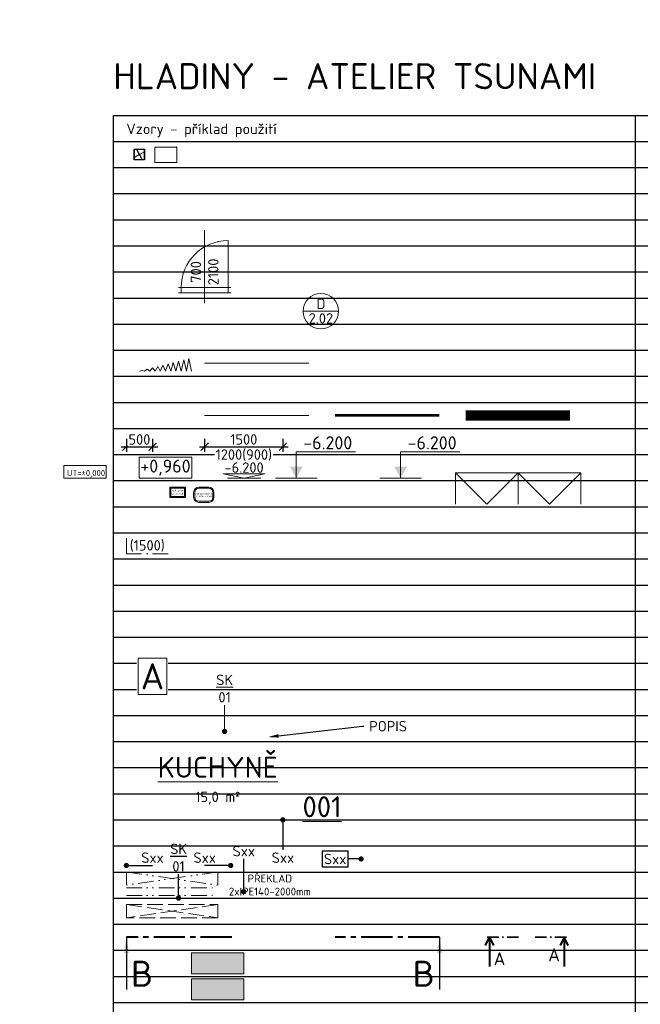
# Model space of a CAD drawing. Header units: millimetres. Extents: x -15250 to 1651995, y -140807 to 78716.
# Tile 30 of 45: x -12045 to -150, y -16285 to 2584. Entities that reach past the tile are written whole.
import ezdxf
from ezdxf import colors
from ezdxf.entities.mleader import LeaderData, LeaderLine
from ezdxf.enums import TextEntityAlignment as Align
from ezdxf.math import Vec2, Vec3

# ---------------------------------------------------------------- set-up
doc = ezdxf.new("R2010")
doc.units = ezdxf.units.MM
doc.header["$LTSCALE"] = 100
doc.set_wipeout_variables(frame=1)
doc.header["$PDMODE"] = 3
doc.header["$PDSIZE"] = 150
for name, pattern in [('0101aČÁRKOVANÁ', [4, 3, -1]), ('0102aČERCHOVANÁ', [5.1, 3, -1, 0.1, -1]), ('0103aDVOJČERCHOVANÁ', [6.2, 3, -1, 0.1, -1, 0.1, -1]), ('0105ŘEZ', [9, 6, -1, 1, -1]), ('0127IZOLACE', [1, 0, -1])]:
    doc.linetypes.add(name, pattern=pattern)
doc.layers.get('Defpoints').update_dxf_attribs({"lineweight": 9})
for name, color, linetype, lineweight in [('010-dvere', 10, 'Continuous', 15), ('010-dvere bublina', 12, 'Continuous', 9), ('010-dvere popis', 12, 'Continuous', 9), ('010-izolace EPS', 12, '0109IZOLACEEPS', 9), ('010-izolace mineral', 12, '0108IZOLACEMINERAL', 9), ('010-izolace mineral 050', 11, '0127IZOLACE', 5), ('010-izolace mineral 200', 11, '0127IZOLACE', 5), ('010-kota', 3, 'Continuous', 9), ('010-kota vyskova', 3, 'Continuous', 9), ('010-mobiliar popis', 183, 'Continuous', 9), ('010-obklad', 10, '0102aČERCHOVANÁ', 15), ('010-osa popis', 7, 'Continuous', 9), ('010-popis', 16, 'Continuous', 9), ('010-popis mistnost', 234, 'Continuous', 9), ('010-popis mistnost cislo', 204, 'Continuous', 9), ('010-preklad', 16, '0103aDVOJČERCHOVANÁ', 15), ('010-prostup', 104, '0101aČÁRKOVANÁ', 15), ('010-rez', 5, '0105ŘEZ', 40), ('010-rez @ 1', 5, '0105ŘEZ', 40)]:
    doc.layers.add(name, color=color, linetype=linetype, lineweight=lineweight)
for name, color, linetype, lineweight, transparency in [('010-mobiliar', 183, 'Continuous', 9, 0.5), ('010-srafa', 11, 'Continuous', 9, 0.5), ('010-srafa mobiliar', 183, 'Continuous', 9, 0.5)]:
    doc.layers.add(name, color=color, linetype=linetype, lineweight=lineweight, transparency=transparency)
doc.layers.add('010-popis skladba', color=202, linetype='Continuous')
doc.styles.add('ARIAL', font='arial.ttf')
doc.styles.add('ISOCPEUR', font='isocpeur.ttf')
doc.styles.get("Standard").update_dxf_attribs({"font": 'isocpeur.ttf'})
doc.linetypes.add('0108IZOLACEMINERAL', pattern='A,1e-05,[1,atsunami.shx,S=0.25,R=0,X=0,Y=0],-0.707,[1,atsunami.shx,S=0.25,R=180,X=0,Y=0],-1e-05', length=0.70702)
doc.linetypes.add('0109IZOLACEEPS', pattern='A,1e-05,[2,atsunami.shx,S=0.4871,R=0,X=0,Y=0],-0.9742,[2,atsunami.shx,S=0.4871,R=180,X=0,Y=0],-1e-05', length=0.97422)
doc.dimstyles.new('100b', dxfattribs={"dimscale": 100, "dimtxt": 2, "dimasz": 2, "dimexe": 1, "dimexo": 1, "dimgap": 1, "dimtad": 1, "dimdec": 0, "dimrnd": 1, "dimzin": 0, "dimdsep": 46, "dimtxsty": 'Standard', "dimblk": 'ARCHTICK', "dimcen": -0.09, "dimdle": 1, "dimclrd": 256, "dimclre": 256, "dimclrt": 3, "dimadec": 0, "dimazin": 0, "dimtfac": 1, "dimtdec": 0, "dimtix": 1, "dimtmove": 2, "dimatfit": 3, "dimfxl": 1, "dimtolj": 1, "dimtzin": 0, "dimarcsym": 0})
doc.dimstyles.new('popis', dxfattribs={"dimscale": 100, "dimtxt": 2.5, "dimasz": 2, "dimexe": 1, "dimexo": 1, "dimgap": -0.5, "dimtad": 0, "dimtih": 1, "dimtoh": 1, "dimdec": 0, "dimtxsty": 'ISOCPEUR', "dimblk": 'NONE', "dimcen": 0, "dimdle": 1, "dimse1": 1, "dimse2": 1, "dimsd1": 1, "dimsd2": 1, "dimclrd": 256, "dimclre": 256, "dimclrt": 256, "dimadec": 0, "dimazin": 0, "dimtfac": 1, "dimtdec": 0, "dimtix": 1, "dimtmove": 2, "dimatfit": 3, "dimldrblk": 'NONE', "dimfxl": 2, "dimtfill": 1, "dimlwd": -1, "dimlwe": -1, "dimarcsym": 0})
doc.dimstyles.new('TSUNAMI_100', dxfattribs={"dimscale": 100, "dimtxt": 2, "dimasz": 1.5, "dimexe": 1, "dimexo": 2, "dimgap": 0.4, "dimtad": 1, "dimdec": 0, "dimrnd": 5, "dimzin": 0, "dimtxsty": 'ISOCPEUR', "dimblk1": 'ARCHTICK', "dimblk2": 'ARCHTICK', "dimsah": 1, "dimcen": 0.09, "dimdle": 1, "dimclrd": 256, "dimclre": 256, "dimclrt": 256, "dimadec": 0, "dimazin": 0, "dimtfac": 1, "dimtdec": 0, "dimtix": 1, "dimtmove": 1, "dimatfit": 3, "dimfxlon": 1, "dimtfill": 1, "dimtolj": 1, "dimtzin": 0, "dimarcsym": 0})

# ---------------------------------------------------------------- blocks, each defined once
blk = doc.blocks.new('_ARCHTICK')
at = {"color": 0, "linetype": 'ByBlock', "const_width": 0.15}
blk.add_lwpolyline([(-0.5, -0.5), (0.5, 0.5)], dxfattribs=at)
blk = doc.blocks.new('*D27')
at = {"layer": '010-kota', "lineweight": -2, "transparency": 16777216}
for p, q in [((-10000, -5450), (-10000, -5700)), ((-9500, -5450), (-9500, -5700)), ((-10100, -5600), (-9400, -5600))]:
    blk.add_line(p, q, dxfattribs=at)
at = {"layer": '010-kota', "lineweight": -2, "transparency": 16777216, "xscale": 150, "yscale": 150, "zscale": 150, "rotation": 180}
blk.add_blockref('_ARCHTICK', (-10000, -5600), dxfattribs=at)
at = {"layer": '010-kota', "lineweight": -2, "transparency": 16777216, "xscale": 150, "yscale": 150, "zscale": 150}
blk.add_blockref('_ARCHTICK', (-9500, -5600), dxfattribs=at)
at = {"layer": '010-kota', "transparency": 16777216, "insert": (-9750, -5460), "char_height": 200, "attachment_point": 5, "style": 'ISOCPEUR', "bg_fill": 3, "box_fill_scale": 1.1, "bg_fill_color": 256, "bg_fill_true_color": 13158600, "bg_fill_transparency": 0}
blk.add_mtext('\\A1;500', dxfattribs=at)
at = {"layer": 'Defpoints', "color": 0, "transparency": 16777216}
for p in [(-10000, -5250), (-9500, -5250), (-9500, -5600)]:
    blk.add_point(p, dxfattribs=at)
blk = doc.blocks.new('*D28')
at = {"layer": '010-kota vyskova', "transparency": 16777216, "insert": (-9250, -6000), "char_height": 250, "attachment_point": 5, "style": 'ISOCPEUR', "bg_fill": 3, "box_fill_scale": 1.1, "bg_fill_color": 256, "bg_fill_true_color": 13158600, "bg_fill_transparency": 0}
blk.add_mtext('+0,960', dxfattribs=at)
at = {"layer": '010-kota vyskova', "transparency": 16777216}
for p, q in [((-8744, -5800), (-9756, -5800)), ((-9756, -5800), (-9756, -6200)), ((-8744, -6200), (-8744, -5800)), ((-9756, -6200), (-8744, -6200))]:
    blk.add_line(p, q, dxfattribs=at)
at = {"layer": 'Defpoints', "color": 0, "transparency": 16777216}
blk.add_point((-9250, -6000), dxfattribs=at)
blk.add_point((-9250, -6000), dxfattribs=at)
blk.add_point((-9250, -6000), dxfattribs=at)
blk = doc.blocks.new('_None')
blk = doc.blocks.new('*U30')
blk.add_hatch(color=256).paths.add_polyline_path([(-125, 217), (125, 217), (0, 0)])
for p, q in [((0, 0), (0, 500)), ((0, 500), (1132, 500)), ((-400, 0), (400, 0))]:
    blk.add_line(p, q)
at = {"flags": 8}
blk.add_attdef('VÝŠKA', text='', height=250, dxfattribs=at).set_placement((604, 550), align=Align.CENTER)
blk = doc.blocks.new('*U32')
blk.add_hatch(color=256).paths.add_polyline_path([(-125, 217), (125, 217), (0, 0)])
blk.add_line((-400, 0), (400, 0))
at = {"color": 255}
blk.add_wipeout([(0, 839), (1132, 839), (1132, 500), (0, 500)], dxfattribs=at)
for p, q in [((0, 0), (0, 500)), ((0, 500), (1132, 500))]:
    blk.add_line(p, q)
at = {"flags": 8}
blk.add_attdef('VÝŠKA', text='', height=250, dxfattribs=at).set_placement((604, 550), align=Align.CENTER)
blk = doc.blocks.new('*U34')
at = {"color": 8}
blk.add_line((-400, 0), (400, 0), dxfattribs=at)
blk.add_lwpolyline([(0, 0), (-500, 100), (500, 100), (0, 0)], dxfattribs=at)
at = {"flags": 8}
blk.add_attdef('VÝŠKA', text='', height=250, dxfattribs=at).set_placement((0, 250), align=Align.MIDDLE_CENTER)
blk = doc.blocks.new('*D38')
at = {"layer": '010-osa popis', "transparency": 16777216}
blk.add_line((-9775, -10350), (-9225, -10350), dxfattribs=at)
at = {"layer": '010-osa popis', "transparency": 16777216, "insert": (-9500, -10000), "char_height": 500, "attachment_point": 5, "style": 'ISOCPEUR', "bg_fill": 3, "box_fill_scale": 1.1, "bg_fill_color": 256, "bg_fill_true_color": 13158600, "bg_fill_transparency": 0}
blk.add_mtext('A', dxfattribs=at)
at = {"layer": '010-osa popis', "transparency": 16777216}
for p, q in [((-9225, -9650), (-9775, -9650)), ((-9775, -9650), (-9775, -10350)), ((-9225, -10350), (-9225, -9650))]:
    blk.add_line(p, q, dxfattribs=at)
at = {"layer": 'Defpoints', "color": 0, "transparency": 16777216}
blk.add_point((-9500, -10000), dxfattribs=at)
blk.add_point((-9500, -10000), dxfattribs=at)
blk.add_point((-9500, -10000), dxfattribs=at)
blk = doc.blocks.new('*U44')
blk.add_line((1200, 0), (1200, 600))
for points in [[(0, 0), (0, 600), (2400, 600), (2400, 0)], [(0, 600), (600, 0), (1200, 600), (1800, 0), (2400, 600)]]:
    blk.add_lwpolyline(points)
blk = doc.blocks.new('_Dot')
at = {"color": 0, "linetype": 'ByBlock', "lineweight": -2}
blk.add_line((-0.5, 0), (-1, 0), dxfattribs=at)
at = {"color": 0, "linetype": 'ByBlock', "const_width": 0.5}
blk.add_lwpolyline([(-0.25, 0, 1), (0.25, 0, 1)], format="xyb", close=True, dxfattribs=at)
blk = doc.blocks.new('*U62')
at = {"layer": '010-izolace EPS', "linetype": 'Continuous'}
blk.add_lwpolyline([(0, 0), (50, 13), (100, 0), (150, 38), (200, 0), (250, 63), (300, 0), (350, 88), (400, 0), (450, 113), (500, 0), (550, 138), (600, 0), (650, 163), (700, 0), (750, 188), (800, 0), (850, 214), (900, 0), (950, 239), (1000, 0)], dxfattribs=at)
blk = doc.blocks.new('kos atyp pod umyvadlo')
at = {"color": 0, "linetype": 'ByBlock', "lineweight": -2}
blk.add_lwpolyline([(150, 0), (-150, 0), (-150, -200), (150, -200), (150, 0)], dxfattribs=at)
blk.add_lwpolyline([(130, -20), (-130, -20), (-130, -180), (130, -180)], close=True, dxfattribs=at)
blk = doc.blocks.new('kos TORK Elevation 50')
at = {"color": 0, "linetype": 'ByBlock', "lineweight": -2}
for p, q in [((-95, 0), (95, 0)), ((-195, -190), (-195, -100)), ((-175, -190), (-175, -100)), ((-95, -20), (95, -20)), ((175, -100), (175, -190)), ((195, -100), (195, -190)), ((95, -270), (-95, -270)), ((95, -290), (-95, -290))]:
    blk.add_line(p, q, dxfattribs=at)
for centre, radius, start, end in [((-95, -100), 100, 90, 180), ((95, -100), 100, 0, 90), ((-95, -100), 80, 90, 180), ((95, -100), 80, 0, 90), ((-95, -190), 100, 180, 270), ((-95, -190), 80, 180, 270), ((95, -190), 100, 270, 0), ((95, -190), 80, 270, 0)]:
    blk.add_arc(centre, radius, start, end, dxfattribs=at)
blk = doc.blocks.new('Bub-STOPRO')
at = {"color": 0}
blk.add_line((4.25, 0), (-4.25, 0), dxfattribs=at)
blk.add_circle((0, 0), 4.25, dxfattribs=at)
at = {"color": 0, "style": 'ISOCPEUR'}
for p in [(0, 0.53), (0, -2.98)]:
    blk.add_attdef('TEXT', text='', height=2, dxfattribs=at).set_placement(p, align=Align.CENTER)
blk = doc.blocks.new('*U54')
at = {"linetype": 'ByBlock', "lineweight": -2}
for p, q in [((-436, 457), (-436, 217)), ((-436, 457), (380, 457)), ((380, 457), (380, 217)), ((-436, 217), (380, 217))]:
    blk.add_line(p, q, dxfattribs=at)
at = {"insert": (1224, 648), "char_height": 100, "attachment_point": 1}
blk.add_mtext('\\A1;', dxfattribs=at)
at = {"linetype": 'ByBlock', "lineweight": -2}
for tag, p in [('Sloup', (-191, 285)), ('Rozměr', (383, 80))]:
    blk.add_attdef(tag, text='', height=120, dxfattribs=at).set_placement(p, align=Align.RIGHT)
for tag, p, height in [('UROVEN', (-4, 285), 120), ('DILATACE', (-162, 251), 90)]:
    blk.add_attdef(tag, p, '', height=height, dxfattribs=at)
blk = doc.blocks.new('*U56')
at = {"color": 0, "linetype": 'Continuous'}
blk.add_line((-11.27, 0), (-11.27, -11.25), dxfattribs=at)
at = {"color": 0, "linetype": 'ByBlock'}
blk.add_line((17.42, 0), (17.42, -11.25), dxfattribs=at)
at = {"color": 0, "linetype": 'Continuous'}
blk.add_lwpolyline([(-12.82, -3.1), (-11.27, 0), (-9.72, -3.1)], dxfattribs=at)
at = {"color": 0, "linetype": 'ByBlock', "const_width": 0.63}
for points in [[(-12.15, 0), (-7.65, 0)], [(-6.39, 0), (-5.76, 0)], [(-4.5, 0), (0, 0)], [(10.65, 0), (6.15, 0)], [(12.54, 0), (11.91, 0)], [(18.3, 0), (13.8, 0)]]:
    blk.add_lwpolyline(points, dxfattribs=at)
at = {"color": 0, "linetype": 'ByBlock'}
blk.add_lwpolyline([(18.96, -3.1), (17.42, 0), (15.87, -3.1)], dxfattribs=at)
at = {"color": 0, "linetype": 'ByBlock', "style": 'ARIAL', "width": 0.9, "flags": 12}
blk.add_attdef('OZNŘ_2K', text='', height=5, dxfattribs=at).set_placement((15.78, -10.73), align=Align.RIGHT)
at = {"color": 0, "linetype": 'ByBlock'}
blk.add_attdef('OZNŘ_1K', (-9.63, -10.73), '', height=5, dxfattribs=at)
blk = doc.blocks.new('*U58')
for p, q in [((-420, 297), (-415, 297)), ((-420, 297), (-420, 292)), ((-210, 297), (-210, 292)), ((0, 297), (-5, 297)), ((-420, 0), (-420, 5)), ((-210, 0), (-210, 5))]:
    blk.add_line(p, q)
at = {"lineweight": 18}
blk.add_lwpolyline([(0, 297), (0, 0), (-420, 0), (-420, 297)], close=True, dxfattribs=at)
blk = doc.blocks.new('*D60')
at = {"layer": '010-popis skladba', "lineweight": -2, "transparency": 16777216}
for p, q in [((-5750, -13350), (-6250, -13350)), ((-6250, -13350), (-6250, -13650)), ((-5750, -13650), (-5750, -13350)), ((-5600, -13500), (-5750, -13500)), ((-6250, -13650), (-5750, -13650))]:
    blk.add_line(p, q, dxfattribs=at)
at = {"layer": 'Defpoints', "color": 0, "transparency": 16777216}
for p in [(-6500, -13500), (-6500, -13500), (-5500, -13500)]:
    blk.add_point(p, dxfattribs=at)
at = {"layer": '010-popis skladba', "lineweight": -2, "transparency": 16777216, "xscale": 100, "yscale": 100, "zscale": 100}
blk.add_blockref('_Dot', (-5500, -13500), dxfattribs=at)
at = {"layer": '010-popis skladba', "transparency": 16777216, "insert": (-6000, -13500), "char_height": 200, "attachment_point": 5}
blk.add_mtext('\\A1;Sxx', dxfattribs=at)
blk = doc.blocks.new('*D66')
at = {"layer": '010-kota', "lineweight": -2, "transparency": 16777216}
for p, q in [((-8500, -5450), (-8500, -5700)), ((-7000, -5450), (-7000, -5700)), ((-8600, -5600), (-6900, -5600))]:
    blk.add_line(p, q, dxfattribs=at)
at = {"layer": 'Defpoints', "color": 0, "transparency": 16777216}
for p in [(-8500, -5250), (-7000, -5250), (-7000, -5600)]:
    blk.add_point(p, dxfattribs=at)
at = {"layer": '010-kota', "lineweight": -2, "transparency": 16777216, "xscale": 150, "yscale": 150, "zscale": 150, "rotation": 180}
blk.add_blockref('_ARCHTICK', (-8500, -5600), dxfattribs=at)
at = {"layer": '010-kota', "lineweight": -2, "transparency": 16777216, "xscale": 150, "yscale": 150, "zscale": 150}
blk.add_blockref('_ARCHTICK', (-7000, -5600), dxfattribs=at)
at = {"layer": '010-kota', "transparency": 16777216, "insert": (-7750, -5460), "char_height": 200, "attachment_point": 5, "style": 'ISOCPEUR', "bg_fill": 3, "box_fill_scale": 1.1, "bg_fill_color": 256, "bg_fill_true_color": 13158600, "bg_fill_transparency": 0}
blk.add_mtext('\\A1;1500', dxfattribs=at)
at = {"layer": '010-kota', "transparency": 16777216, "insert": (-7750, -5760), "char_height": 200, "attachment_point": 5, "style": 'ISOCPEUR', "bg_fill": 3, "box_fill_scale": 1.1, "bg_fill_color": 256, "bg_fill_true_color": 13158600, "bg_fill_transparency": 0}
blk.add_mtext('\\A1;1200(900)', dxfattribs=at)

msp = doc.modelspace()

# ---------------------------------------------------------------- hatches: boundary and pattern name
at = {"layer": '010-srafa'}
h = msp.add_hatch(color=256, dxfattribs=at)
h.dxf.hatch_style = 1
h.paths.add_polyline_path([(-8750, -15300), (-7750, -15300), (-7750, -15700), (-8750, -15700)])
at = {"layer": '010-srafa mobiliar'}
h = msp.add_hatch(color=256, dxfattribs=at)
h.dxf.hatch_style = 1
h.paths.add_polyline_path([(-8750, -15800), (-7750, -15800), (-7750, -16200), (-8750, -16200)])

# ---------------------------------------------------------------- linework, layer by layer
at = {"lineweight": 30}
for p, q in [((-10250, 750), (-10250, -140250)), ((-10250, 750), (32000, 750)), ((-10250, 250), (32000, 250))]:
    msp.add_line(p, q, dxfattribs=at)
for p, q in [((-250, 750), (-250, -140250)), ((-9704.4, -83.7), (-9795.6, 83.7)), ((-9750, 0), (-9839.4, -48.7)), ((-10250, -250), (32000, -250)), ((-10250, -750), (32000, -750)), ((-10250, -1250), (32000, -1250)), ((-10250, -1750), (32000, -1750)), ((-10250, -2250), (32000, -2250)), ((-10250, -2750), (32000, -2750)), ((-10250, -3250), (32000, -3250)), ((-10250, -3750), (32000, -3750)), ((-10250, -4250), (32000, -4250)), ((-10250, -4750), (32000, -4750)), ((-10250, -5250), (32000, -5250)), ((-10250, -5750), (32000, -5750)), ((-10250, -6250), (32000, -6250)), ((-10250, -6750), (32000, -6750)), ((-10250, -7250), (32000, -7250)), ((-10250, -7750), (32000, -7750)), ((-10250, -8250), (32000, -8250)), ((-10250, -8750), (32000, -8750)), ((-10250, -9250), (32000, -9250)), ((-10250, -9750), (32000, -9750)), ((-10250, -10250), (32000, -10250)), ((-10250, -10750), (32000, -10750)), ((-10250, -11250), (32000, -11250)), ((-10250, -11750), (32000, -11750)), ((-10250, -12250), (32000, -12250)), ((-10250, -12750), (32000, -12750)), ((-10250, -13250), (32000, -13250)), ((-10250, -13750), (32000, -13750)), ((-10250, -14250), (32000, -14250)), ((-10250, -14750), (32000, -14750)), ((-10250, -15250), (32000, -15250)), ((-10250, -15750), (32000, -15750)), ((-10250, -16250), (32000, -16250))]:
    msp.add_line(p, q)
at = {"color": 8, "const_width": 15.5}
msp.add_lwpolyline([(-9659.2, 92.2), (-9659.2, -92.2), (-9840.8, -92.2), (-9840.8, 92.2)], close=True, dxfattribs=at)
at = {"color": 8}
msp.add_lwpolyline([(-9651.5, 100), (-9651.5, -100), (-9848.5, -100), (-9848.5, 100)], close=True, dxfattribs=at)
at = {"const_width": 16}
msp.add_lwpolyline([(-9660.6, 48.7), (-9750, 0)], dxfattribs=at)
at = {"layer": '010-dvere'}
for p, q in [((-8050, -2550), (-8050, -1650)), ((-8950, -2650), (-8950, -2550)), ((-8050, -2650), (-8050, -2550))]:
    msp.add_line(p, q, dxfattribs=at)
for points in [[(-9000, -2550), (-8000, -2550)], [(-9000, -2650), (-8000, -2650)]]:
    msp.add_lwpolyline(points, dxfattribs=at)
msp.add_arc((-8050, -2550), 900, 90, 180, dxfattribs=at)
at = {"layer": '010-dvere popis'}
msp.add_line((-8500, -2850), (-8500, -1450), dxfattribs=at)
at = {"layer": '010-izolace EPS'}
msp.add_lwpolyline([(-8500, -4000), (-6500, -4000)], dxfattribs=at)
at = {"layer": '010-izolace mineral'}
msp.add_lwpolyline([(-8500, -5000), (-6500, -5000)], dxfattribs=at)
at = {"layer": '010-izolace mineral 050', "ltscale": 0.25, "const_width": 50}
msp.add_lwpolyline([(-6000, -5000), (-4000, -5000)], dxfattribs=at)
at = {"layer": '010-izolace mineral 200', "const_width": 200}
msp.add_lwpolyline([(-3500, -5000), (-1500, -5000)], dxfattribs=at)
at = {"layer": '010-obklad'}
msp.add_lwpolyline([(-9200, -7650), (-10000, -7650), (-10000, -7350)], dxfattribs=at)
at = {"layer": '010-preklad'}
for p, q in [((-10000, -14050), (-8250, -14050)), ((-10000, -14200), (-8250, -14200))]:
    msp.add_line(p, q, dxfattribs=at)
msp.add_lwpolyline([(-10000, -14000), (-10000, -13750), (-8250, -14000), (-8250, -13750)], close=True, dxfattribs=at)
at = {"layer": '010-prostup'}
for points in [[(-10000, -14625), (-10000, -14375), (-8250, -14625), (-8250, -14375)], [(-10000, -14375), (-8250, -14375), (-8250, -14625), (-10000, -14625)]]:
    msp.add_lwpolyline(points, close=True, dxfattribs=at)
at = {"layer": '010-rez'}
for p, q in [((-7976.4, -15000), (-10000, -15000)), ((-4000, -15000), (-6000, -15000))]:
    msp.add_line(p, q, dxfattribs=at)
at = {"layer": '010-srafa'}
msp.add_lwpolyline([(-8750, -15300), (-7750, -15300), (-7750, -15700), (-8750, -15700)], close=True, dxfattribs=at)
at = {"layer": '010-srafa mobiliar'}
msp.add_lwpolyline([(-8750, -15800), (-7750, -15800), (-7750, -16200), (-8750, -16200)], close=True, dxfattribs=at)

# ---------------------------------------------------------------- block references
msp.add_blockref('*U58', (-9031.6, -154))
at = {"layer": '010-dvere bublina'}
ref = msp.add_blockref('Bub-STOPRO', (-6272, -3002.3), dxfattribs=dict(at, xscale=80, yscale=80, zscale=500))
ref.add_attrib('TEXT', '2.02', dxfattribs={"layer": '0', "color": 0, "height": 200, "style": 'ISOCPEUR'}).set_placement((-6272, -3240.9), align=Align.CENTER)
ref.add_attrib('TEXT', 'D', dxfattribs={"layer": '0', "color": 0, "height": 200, "style": 'ISOCPEUR'}).set_placement((-6272, -2959.7), align=Align.CENTER)
at = {"layer": '010-izolace EPS', "linetype": 'Continuous'}
msp.add_blockref('*U62', (-9750, -4150), dxfattribs=at)
at = {"layer": '010-kota vyskova'}
msp.add_blockref('*U30', (-6743.7, -6200), dxfattribs=at).add_auto_attribs({'VÝŠKA': '-6.200'})
ref = msp.add_blockref('*U54', (-10820.7, -6416.8), dxfattribs=dict(at, xscale=-1))
ref.add_attrib('Sloup', 'UT=%%p0,000', dxfattribs={"layer": '0', "color": 0, "linetype": 'ByBlock', "lineweight": -2, "height": 120}).set_placement((-10407.2, -6200), align=Align.BOTTOM_RIGHT)
at = {"layer": '010-kota vyskova', "xscale": 0.8, "yscale": 0.8, "zscale": 0.8}
msp.add_blockref('*U34', (-7743.7, -6200), dxfattribs=at).add_auto_attribs({'VÝŠKA': '-6.200'})
at = {"layer": '010-mobiliar'}
for name, p in [('kos atyp pod umyvadlo', (-9015.6, -6376)), ('kos TORK Elevation 50', (-8515.6, -6376))]:
    msp.add_blockref(name, p, dxfattribs=at)
at = {"layer": '010-rez @ 1'}
ref = msp.add_blockref('*U56', (-2478.9, -15000), dxfattribs=dict(at, xscale=50, yscale=50, zscale=50))
ref.add_attrib('OZNŘ_1K', 'A', (-2960.5, -15536.5), dxfattribs={"layer": '0', "color": 0, "linetype": 'ByBlock', "height": 250})
ref.add_attrib('OZNŘ_2K', 'A', dxfattribs={"layer": '0', "color": 0, "linetype": 'ByBlock', "height": 250, "flags": 12}).set_placement((-1689.9, -15536.5), align=Align.BOTTOM_RIGHT)

# ---------------------------------------------------------------- texts
for s, width, insert, char_height, attachment_point in [('HLADINY - ATELIER TSUNAMI', 9055, (-10250, 1250), 500, 7), ('Vzory - příklad použití', 2902, (-10000, 460.1), 200, 4)]:
    msp.add_mtext_dynamic_manual_height_columns(s, width=width, gutter_width=12.5, heights=[0], dxfattribs=dict(insert=insert, char_height=char_height, attachment_point=attachment_point))
at = {"layer": '010-dvere popis', "insert": (-8500, -2250), "char_height": 200, "width": 502, "attachment_point": 5, "rotation": 90, "style": 'ISOCPEUR'}
msp.add_mtext('700\\P2100', dxfattribs=at)
at = {"layer": '010-mobiliar popis', "char_height": 30, "attachment_point": 5}
for s, width, insert in [('\\A1;KOŠ ATYP\\Ppod umyvadlo', 243.3, (-9015.6, -6476)), ('\\A1;Tork Elevation 50\\P563000/563008', 324.3, (-8515.6, -6526))]:
    msp.add_mtext_dynamic_manual_height_columns(s, width=width, gutter_width=12.5, heights=[0], dxfattribs=dict(at, insert=insert))
at = {"layer": '010-obklad', "insert": (-9600, -7500), "char_height": 200, "width": 662, "attachment_point": 5}
msp.add_mtext('(1500)', dxfattribs=at)
at = {"layer": '010-popis mistnost', "insert": (-8250, -12000), "char_height": 400, "width": 2164, "attachment_point": 5}
msp.add_mtext('{\\LKUCHYNĚ\\P\\H0.5x;\\l15,0 m²}', dxfattribs=at)
at = {"layer": '010-popis mistnost cislo', "insert": (-6250, -12500), "char_height": 400, "width": 724, "attachment_point": 5}
msp.add_mtext('{\\L001}', dxfattribs=at)
at = {"layer": '010-preklad', "insert": (-7250, -14000), "char_height": 150, "width": 1561.5, "attachment_point": 5, "style": 'ISOCPEUR'}
msp.add_mtext('PŘEKLAD 2xIPE140-2000mm  ', dxfattribs=at)
at = {"layer": '010-rez', "linetype": 'ByBlock', "lineweight": 9, "char_height": 500, "width": 355, "attachment_point": 5}
for insert in [(-9700, -15700), (-4300, -15700)]:
    msp.add_mtext('B', dxfattribs=dict(at, insert=insert))

# ---------------------------------------------------------------- dimensions: what is measured, and where the dimension line sits
at = {"layer": '010-popis skladba'}
dim = msp.add_linear_dim(base=(-6500, -13500), p1=(-5500, -13500), p2=(-6500, -13500), angle=180, text='Sxx', dimstyle='100b', override={"dimasz": 1, "dimgap": -0.5, "dimtad": 0, "dimjust": 2, "dimtih": 1, "dimblk1": 'Dot', "dimblk2": 'None', "dimsah": 1, "dimse1": 1, "dimse2": 1, "dimsd2": 1, "dimclrt": 256}, dxfattribs=at)
dim.commit()
dim.dimension.update_dxf_attribs({"geometry": '*D60', "text_midpoint": (-6000, -13500), "dimtype": 161})

# ---------------------------------------------------------------- leaders
at = {"layer": '010-popis'}
ml = msp.add_multileader_mtext('Standard', dxfattribs=at)
ml.set_content('{\\LSK\\P}01', color=256, style='ISOCPEUR')
ml.set_leader_properties(color=256, linetype='ByLayer', lineweight=-1)
ml.set_arrow_properties(name='DOT')
ml.build(insert=Vec2(0, 0))
ml.multileader.update_dxf_attribs({"has_text_frame": 1, "text_attachment_direction": 1, "text_left_attachment_type": 2, "text_right_attachment_type": 2, "dogleg_length": 0.0018, "arrow_head_size": 100, "scale": 200})
ctx = ml.context
ctx.base_point, ctx.scale, ctx.char_height, ctx.arrow_head_size, ctx.landing_gap_size, ctx.plane_origin = Vec3(-8117.7, -10551.8), 200, 200, 100, 50, Vec3(-8058.2, -10576.2)
ctx.left_attachment, ctx.right_attachment, ctx.text_align_type = 2, 2, 1
notes = []
notes.append((ctx, [(0, (1, 1, 0), (-8117.7, -10551.8), (1, 0), 0, [(0, [(-8117.7, -11056.7)], 0, [])])]))
ctx.mtext.insert, ctx.mtext.alignment, ctx.mtext.flow_direction = Vec3(-8117.7, -9968.4), 2, 5
ml = msp.add_multileader_mtext('Standard', dxfattribs=at)
ml.set_content('POPIS', color=256, style='ISOCPEUR')
ml.set_leader_properties()
ml.build(insert=Vec2(0, 0))
ml.multileader.update_dxf_attribs({"text_left_attachment_type": 2, "text_right_attachment_type": 2, "dogleg_length": 0.3, "arrow_head_size": 200, "scale": 100})
ctx = ml.context
ctx.base_point, ctx.scale, ctx.char_height, ctx.arrow_head_size, ctx.landing_gap_size, ctx.plane_origin = Vec3(-5446.5, -10955.5), 100, 200, 200, 100, Vec3(-7283, -11163.9)
ctx.left_attachment, ctx.right_attachment = 2, 2
notes.append((ctx, [(0, (1, 1, 0), (-5476.5, -10955.5), (1, 0), 30, [(0, [(-7283, -11163.9)], 0, [])])]))
ctx.mtext.insert, ctx.mtext.flow_direction = Vec3(-5346.5, -10855.5), 5
at = {"layer": '010-popis skladba'}
ml = msp.add_multileader_mtext('Standard', dxfattribs=at)
ml.set_content('Sxx', color=256, style='ISOCPEUR')
ml.set_leader_properties(color=256, linetype='ByLayer', lineweight=-1)
ml.set_arrow_properties(name='DOT')
ml.build(insert=Vec2(0, 0))
ml.multileader.update_dxf_attribs({"has_text_frame": 1, "text_attachment_direction": 1, "text_left_attachment_type": 2, "text_right_attachment_type": 2, "dogleg_length": 0.0018, "arrow_head_size": 100, "scale": 200})
ctx = ml.context
ctx.base_point, ctx.scale, ctx.char_height, ctx.arrow_head_size, ctx.landing_gap_size, ctx.plane_origin = Vec3(-7000, -13625), 200, 200, 100, 50, Vec3(-6940.6, -12269.5)
ctx.left_attachment, ctx.right_attachment, ctx.text_align_type = 2, 2, 1
notes.append((ctx, [(1, (1, 1, 0), (-7000, -13325), (-1, 0), 0, [(0, [(-7000, -12750)], 0, [])])]))
ctx.mtext.insert, ctx.mtext.alignment, ctx.mtext.flow_direction = Vec3(-7000, -13375), 2, 5
ml = msp.add_multileader_mtext('Standard', dxfattribs=at)
ml.set_content('{\\LSK\\P}01', color=256, style='ISOCPEUR')
ml.set_leader_properties(color=256, linetype='ByLayer', lineweight=-1)
ml.set_arrow_properties(name='DOT')
ml.build(insert=Vec2(0, 0))
ml.multileader.update_dxf_attribs({"has_text_frame": 1, "text_attachment_direction": 1, "text_left_attachment_type": 2, "text_right_attachment_type": 2, "dogleg_length": 0.0018, "arrow_head_size": 100, "scale": 200})
ctx = ml.context
ctx.base_point, ctx.scale, ctx.char_height, ctx.arrow_head_size, ctx.landing_gap_size, ctx.plane_origin = Vec3(-9000, -13791.7), 200, 200, 100, 50, Vec3(-8940.6, -13769.5)
ctx.left_attachment, ctx.right_attachment, ctx.text_align_type = 2, 2, 1
notes.append((ctx, [(0, (1, 1, 0), (-9000, -13791.7), (1, 0), 0, [(0, [(-9000, -14250)], 0, [])])]))
ctx.mtext.insert, ctx.mtext.alignment, ctx.mtext.flow_direction = Vec3(-9000, -13208.3), 2, 5
ml = msp.add_multileader_mtext('Standard', dxfattribs=at)
ml.set_content('Sxx', color=256, style='ISOCPEUR')
ml.set_leader_properties(color=256, linetype='ByLayer', lineweight=-1)
ml.set_arrow_properties(name='DOT')
ml.build(insert=Vec2(0, 0))
ml.multileader.update_dxf_attribs({"has_text_frame": 1, "text_attachment_direction": 1, "text_left_attachment_type": 2, "text_right_attachment_type": 2, "dogleg_length": 0.0018, "arrow_head_size": 100, "scale": 200})
ctx = ml.context
ctx.base_point, ctx.scale, ctx.char_height, ctx.arrow_head_size, ctx.landing_gap_size, ctx.plane_origin = Vec3(-9500, -13625), 200, 200, 100, 50, Vec3(-9940.6, -13144.5)
ctx.left_attachment, ctx.right_attachment, ctx.text_align_type = 2, 2, 1
notes.append((ctx, [(0, (1, 1, 0), (-9500, -13625), (1, 0), 0, [(0, [(-10000, -13625)], 0, [])])]))
ctx.mtext.insert, ctx.mtext.alignment, ctx.mtext.flow_direction = Vec3(-9500, -13375), 2, 5
ml = msp.add_multileader_mtext('Standard', dxfattribs=at)
ml.set_content('Sxx', color=256, style='ISOCPEUR')
ml.set_leader_properties(color=256, linetype='ByLayer', lineweight=-1)
ml.set_arrow_properties(name='DOT')
ml.build(insert=Vec2(0, 0))
ml.multileader.update_dxf_attribs({"has_text_frame": 1, "text_attachment_direction": 1, "text_left_attachment_type": 2, "text_right_attachment_type": 2, "dogleg_length": 0.0018, "arrow_head_size": 100, "scale": 200})
ctx = ml.context
ctx.base_point, ctx.scale, ctx.char_height, ctx.arrow_head_size, ctx.landing_gap_size, ctx.plane_origin = Vec3(-8500, -13625), 200, 200, 100, 50, Vec3(-8059.4, -13144.5)
ctx.left_attachment, ctx.right_attachment, ctx.text_align_type = 2, 2, 1
notes.append((ctx, [(1, (1, 1, 0), (-8500, -13625), (1, 0), 0, [(0, [(-8000, -13625)], 0, [])])]))
ctx.mtext.insert, ctx.mtext.alignment, ctx.mtext.flow_direction = Vec3(-8500, -13375), 2, 5
ml = msp.add_multileader_mtext('Standard', dxfattribs=at)
ml.set_content('Sxx', color=256, style='ISOCPEUR')
ml.set_leader_properties(color=256, linetype='ByLayer', lineweight=-1)
ml.set_arrow_properties(name='DOT')
ml.build(insert=Vec2(0, 0))
ml.multileader.update_dxf_attribs({"has_text_frame": 1, "text_attachment_direction": 1, "text_left_attachment_type": 2, "text_right_attachment_type": 2, "dogleg_length": 0.0018, "arrow_head_size": 100, "scale": 200})
ctx = ml.context
ctx.base_point, ctx.scale, ctx.char_height, ctx.arrow_head_size, ctx.landing_gap_size, ctx.plane_origin = Vec3(-7750, -13500), 200, 200, 100, 50, Vec3(-7690.6, -13644.5)
ctx.left_attachment, ctx.right_attachment, ctx.text_align_type = 2, 2, 1
notes.append((ctx, [(0, (1, 1, 0), (-7750, -13500), (1, 0), 0, [(0, [(-7750, -14125)], 0, [])])]))
ctx.mtext.insert, ctx.mtext.alignment, ctx.mtext.flow_direction = Vec3(-7750, -13250), 2, 5
at = {"layer": '010-rez', "linetype": 'ByBlock', "lineweight": 9}
for points in [[(-10000, -15000), (-10000, -16000)], [(-4000, -15000), (-4000, -16000)]]:
    msp.add_leader(points, dimstyle='TSUNAMI_100', override={"dimasz": 3, "dimgap": 0.4, "dimtad": 0}, dxfattribs=at)
for ctx, leaders in notes:
    for number, flags, end, landing, length, lines in leaders:
        leader = LeaderData()
        leader.index, (leader.has_last_leader_line, leader.has_dogleg_vector, leader.attachment_direction) = number, flags
        leader.last_leader_point, leader.dogleg_vector, leader.dogleg_length = Vec3(end), Vec3(landing), length
        for number, points, colour, breaks in lines:
            line = LeaderLine()
            line.index, line.vertices, line.color, line.breaks = number, Vec3.list(points), colors.encode_raw_color(colour), breaks
            leader.lines.append(line)
        ctx.leaders.append(leader)

# ---------------------------------------------------------------- next in the draw order: block references
at = {"layer": '010-kota vyskova'}
msp.add_blockref('*U32', (-4743.7, -6200), dxfattribs=at).add_auto_attribs({'VÝŠKA': '-6.200'})

# ---------------------------------------------------------------- next in the draw order: dimensions: what is measured, and where the dimension line sits
at = {"layer": '010-kota'}
dim = msp.add_linear_dim(base=(-9500, -5600), p1=(-10000, -5250), p2=(-9500, -5250), dimstyle='TSUNAMI_100', dxfattribs=at)
dim.commit()
dim.dimension.update_dxf_attribs({"geometry": '*D27', "text_midpoint": (-9750, -5460)})
dim = msp.add_linear_dim(base=(-7000, -5600), p1=(-8500, -5250), p2=(-7000, -5250), text='<>\\X1200(900)', dimstyle='TSUNAMI_100', dxfattribs=at)
dim.commit()
dim.dimension.update_dxf_attribs({"geometry": '*D66', "text_midpoint": (-7750, -5600)})
at = {"layer": '010-kota vyskova'}
dim = msp.add_linear_dim(base=(-9250, -6000), p1=(-9250, -6000), p2=(-9250, -6000), text='+0,960', dimstyle='popis', override={"dimscale": 100}, dxfattribs=at)
dim.commit()
dim.dimension.update_dxf_attribs({"geometry": '*D28', "text_midpoint": (-9250, -6000)})
at = {"layer": '010-osa popis'}
dim = msp.add_linear_dim(base=(-9500, -10000), p1=(-9500, -10000), p2=(-9500, -10000), text='A', dimstyle='popis', override={"dimscale": 200}, dxfattribs=at)
dim.commit()
dim.dimension.update_dxf_attribs({"geometry": '*D38', "text_midpoint": (-9500, -10000)})

# ---------------------------------------------------------------- next in the draw order: block references
at = {"layer": '010-mobiliar'}
msp.add_blockref('*U44', (-3691.6, -6700), dxfattribs=at)

doc.saveas('drawing.dxf')
